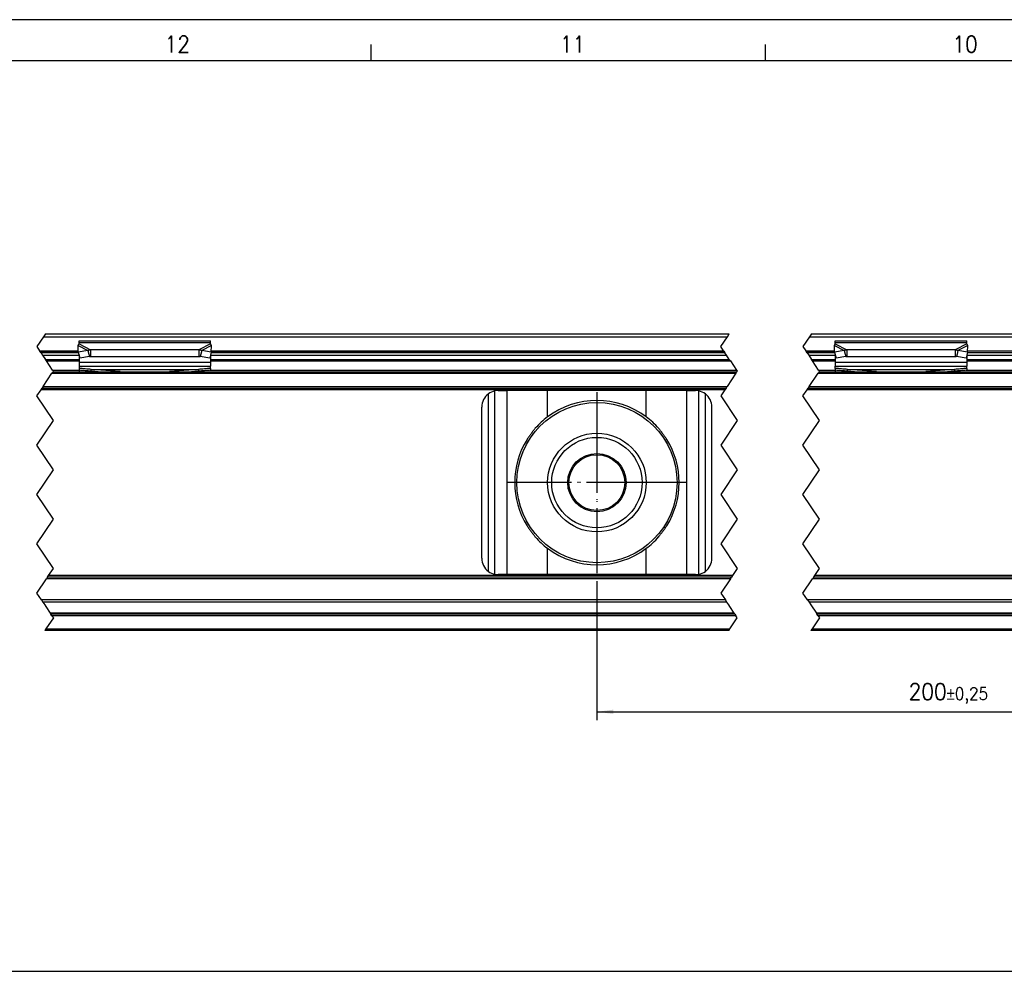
# Model space of a CAD drawing. Header units: millimetres. Extents: x -746 to 1306, y -530 to 1000.
# Tile 11 of 50: x -481 to -361, y 386 to 502. Entities that reach past the tile are written whole.
import ezdxf

# ---------------------------------------------------------------- set-up
doc = ezdxf.new("R2010")
doc.units = ezdxf.units.MM
doc.linetypes.add('DOT_CENTER', pattern=[14, 12, -1, 0, -1])
doc.layers.add('1', color=7, linetype='Continuous')
doc.styles.add('CONVERTER_12', font='txt.shx', dxfattribs={"width": 0.9})
doc.dimstyles.new('ME10_DIM_34', dxfattribs={"dimtxt": 2, "dimasz": 2, "dimexe": 1, "dimexo": 1, "dimgap": 1, "dimtad": 1, "dimdsep": 46, "dimtxsty": 'CONVERTER_12', "dimsah": 1, "dimcen": 0.09, "dimclrd": 2, "dimclre": 2, "dimclrt": 2, "dimadec": 0, "dimazin": 0, "dimtol": 1, "dimtp": 0.4, "dimtm": 0.4, "dimtfac": 0.75, "dimtdec": 0, "dimtix": 1, "dimtmove": 0, "dimatfit": 3, "dimfxl": 1, "dimtolj": 1, "dimtzin": 0, "dimarcsym": 0})
doc.dimstyles.new('ME10_DIM_35', dxfattribs={"dimtxt": 2, "dimasz": 2, "dimexe": 1, "dimexo": 1, "dimgap": 1, "dimtad": 1, "dimdsep": 46, "dimtxsty": 'CONVERTER_12', "dimsah": 1, "dimcen": 0.09, "dimclrd": 2, "dimclre": 2, "dimclrt": 2, "dimadec": 0, "dimazin": 0, "dimtol": 1, "dimtp": 0.25, "dimtm": 0.25, "dimtfac": 0.75, "dimtdec": 0, "dimtix": 1, "dimtmove": 0, "dimatfit": 3, "dimfxl": 1, "dimtolj": 1, "dimtzin": 0, "dimarcsym": 0})

# ---------------------------------------------------------------- blocks, each defined once
blk = doc.blocks.new('SOPORTE_SV2-T__50', base_point=(-582.95, 427.45))
at = {"color": 2, "linetype": 'DOT_CENTER'}
for p, q in [((-477.79, 463.2), (-478.58, 462)), ((-477.55, 463.55), (-477.79, 463.2)), ((-395.38, 462), (-394.58, 463.2)), ((-394.58, 463.2), (-394.34, 463.55)), ((-384.58, 463.2), (-385.38, 462)), ((-384.34, 463.55), (-384.58, 463.2)), ((-478.58, 462), (-478.25, 461.5)), ((-478.25, 461.5), (-478.22, 461.45)), ((-478.08, 461.25), (-478.22, 461.45)), ((-478.08, 461.25), (-477.88, 460.95)), ((-395.04, 461.5), (-395.38, 462)), ((-395.01, 461.45), (-395.04, 461.5)), ((-395.01, 461.45), (-394.88, 461.25)), ((-394.68, 460.95), (-394.88, 461.25)), ((-385.38, 462), (-385.04, 461.5)), ((-385.04, 461.5), (-385.01, 461.45)), ((-384.88, 461.25), (-385.01, 461.45)), ((-384.88, 461.25), (-384.68, 460.95)), ((-477.88, 460.95), (-477.55, 460.45)), ((-477.42, 460.25), (-477.55, 460.45)), ((-476.68, 459.15), (-477.42, 460.25)), ((-394.34, 460.45), (-394.68, 460.95)), ((-394.34, 460.45), (-394.21, 460.25)), ((-394.21, 460.25), (-393.48, 459.15)), ((-384.68, 460.95), (-384.34, 460.45)), ((-384.21, 460.25), (-384.34, 460.45)), ((-383.48, 459.15), (-384.21, 460.25)), ((-476.62, 458.95), (-476.75, 458.75)), ((-476.58, 459), (-476.68, 459.15)), ((-476.62, 458.95), (-476.58, 459)), ((-393.54, 458.75), (-393.41, 458.95)), ((-393.48, 459.15), (-393.38, 459)), ((-393.38, 459), (-393.41, 458.95)), ((-383.41, 458.95), (-383.54, 458.75)), ((-383.38, 459), (-383.48, 459.15)), ((-383.41, 458.95), (-383.38, 459)), ((-477.82, 457.15), (-476.75, 458.75)), ((-393.54, 458.75), (-394.61, 457.15)), ((-384.61, 457.15), (-383.54, 458.75)), ((-478.58, 456), (-478.08, 456.75)), ((-478.08, 456.75), (-477.95, 456.95)), ((-477.82, 457.15), (-477.95, 456.95)), ((-394.88, 456.75), (-395.38, 456)), ((-394.74, 456.95), (-394.88, 456.75)), ((-394.74, 456.95), (-394.61, 457.15)), ((-385.38, 456), (-384.88, 456.75)), ((-384.88, 456.75), (-384.74, 456.95)), ((-384.61, 457.15), (-384.74, 456.95)), ((-476.58, 453), (-478.58, 456)), ((-395.38, 456), (-393.38, 453)), ((-383.38, 453), (-385.38, 456)), ((-478.58, 450), (-476.58, 453)), ((-393.38, 453), (-395.38, 450)), ((-385.38, 450), (-383.38, 453)), ((-476.58, 447), (-478.58, 450)), ((-395.38, 450), (-393.38, 447)), ((-383.38, 447), (-385.38, 450)), ((-478.58, 444), (-476.58, 447)), ((-393.38, 447), (-395.38, 444)), ((-385.38, 444), (-383.38, 447)), ((-476.58, 441), (-478.58, 444)), ((-395.38, 444), (-393.38, 441)), ((-383.38, 441), (-385.38, 444)), ((-478.58, 438), (-476.58, 441)), ((-393.38, 441), (-395.38, 438)), ((-385.38, 438), (-383.38, 441)), ((-476.58, 435), (-478.58, 438)), ((-395.38, 438), (-393.38, 435)), ((-383.38, 435), (-385.38, 438)), ((-477.15, 434.15), (-476.58, 435)), ((-393.38, 435), (-393.94, 434.15)), ((-383.94, 434.15), (-383.38, 435)), ((-478.58, 432), (-477.42, 433.75)), ((-477.28, 433.95), (-477.42, 433.75)), ((-477.28, 433.95), (-477.15, 434.15)), ((-394.21, 433.75), (-395.38, 432)), ((-394.21, 433.75), (-394.08, 433.95)), ((-393.94, 434.15), (-394.08, 433.95)), ((-385.38, 432), (-384.21, 433.75)), ((-384.08, 433.95), (-384.21, 433.75)), ((-384.08, 433.95), (-383.94, 434.15)), ((-478.03, 431.17), (-478.58, 432)), ((-395.38, 432), (-394.82, 431.17)), ((-384.82, 431.17), (-385.38, 432)), ((-478.03, 431.17), (-477.84, 430.89)), ((-477.84, 430.89), (-477.63, 430.56)), ((-477.63, 430.56), (-477.49, 430.36)), ((-477.49, 430.36), (-476.96, 429.57)), ((-394.63, 430.89), (-394.82, 431.17)), ((-394.42, 430.56), (-394.63, 430.89)), ((-394.28, 430.36), (-394.42, 430.56)), ((-393.75, 429.57), (-394.28, 430.36)), ((-384.82, 431.17), (-384.63, 430.89)), ((-384.63, 430.89), (-384.42, 430.56)), ((-384.42, 430.56), (-383.75, 429.57)), ((-476.58, 429), (-477.48, 427.65)), ((-476.96, 429.57), (-476.88, 429.45)), ((-476.75, 429.25), (-476.88, 429.45)), ((-476.75, 429.25), (-476.58, 429)), ((-394.28, 427.65), (-393.38, 429)), ((-393.68, 429.45), (-393.75, 429.57)), ((-393.68, 429.45), (-393.54, 429.25)), ((-393.38, 429), (-393.54, 429.25)), ((-383.38, 429), (-384.28, 427.65)), ((-383.75, 429.57), (-383.68, 429.45)), ((-383.54, 429.25), (-383.68, 429.45)), ((-383.54, 429.25), (-383.38, 429)), ((-477.48, 427.65), (-477.62, 427.45)), ((-394.41, 427.45), (-394.28, 427.65)), ((-384.28, 427.65), (-384.41, 427.45))]:
    blk.add_line(p, q, dxfattribs=at)
at = {"color": 3, "linetype": 'Continuous'}
for p, q in [((-477.79, 463.2), (-394.58, 463.2)), ((-473.45, 462.51), (-457.45, 462.51)), ((-381.45, 462.51), (-365.45, 462.51)), ((-478.25, 461.5), (-473.54, 461.5)), ((-473.52, 461.25), (-478.08, 461.25)), ((-473.56, 462.13), (-472.37, 461.51)), ((-473.45, 462.33), (-472.04, 461.6)), ((-457.45, 462.33), (-458.86, 461.6)), ((-457.34, 462.13), (-458.53, 461.51)), ((-394.88, 461.25), (-457.38, 461.25)), ((-457.36, 461.5), (-395.04, 461.5)), ((-385.04, 461.5), (-381.54, 461.5)), ((-381.52, 461.25), (-384.88, 461.25)), ((-381.56, 462.13), (-380.37, 461.51)), ((-381.45, 462.33), (-380.04, 461.6)), ((-365.45, 462.33), (-366.86, 461.6)), ((-365.34, 462.13), (-366.53, 461.51)), ((-319.76, 461.25), (-365.38, 461.25)), ((-365.36, 461.5), (-271.54, 461.5)), ((-477.88, 460.95), (-473.45, 460.95)), ((-477.42, 460.25), (-473.45, 460.25)), ((-473.45, 460.11), (-457.45, 460.11)), ((-457.45, 460.95), (-394.68, 460.95)), ((-457.45, 460.25), (-394.21, 460.25)), ((-384.68, 460.95), (-381.45, 460.95)), ((-384.21, 460.25), (-381.45, 460.25)), ((-381.45, 460.11), (-365.45, 460.11)), ((-365.45, 460.95), (-319.76, 460.95)), ((-365.45, 460.25), (-271.45, 460.25)), ((-476.68, 459.15), (-473.45, 459.15)), ((-471.96, 459.23), (-458.94, 459.23)), ((-471.96, 459.05), (-471.96, 459.12)), ((-458.94, 459.12), (-458.94, 459.05)), ((-457.54, 459.15), (-393.48, 459.15)), ((-383.48, 459.15), (-381.45, 459.15)), ((-379.96, 459.23), (-366.94, 459.23)), ((-379.96, 459.05), (-379.96, 459.12)), ((-366.94, 459.12), (-366.94, 459.05)), ((-365.54, 459.15), (-271.45, 459.15)), ((-476.75, 458.75), (-393.54, 458.75)), ((-383.54, 458.75), (-251.54, 458.75)), ((-394.88, 456.75), (-478.08, 456.75)), ((-477.82, 457.15), (-394.61, 457.15)), ((-422.85, 434.29), (-422.85, 456.61)), ((-421.38, 434.25), (-421.38, 456.65)), ((-416.46, 453.44), (-416.46, 456.65)), ((-404.44, 453.44), (-404.44, 456.65)), ((-399.52, 434.25), (-399.52, 456.65)), ((-398.05, 434.29), (-398.05, 456.61)), ((-252.88, 456.75), (-384.88, 456.75)), ((-384.61, 457.15), (-252.61, 457.15)), ((-423.65, 434.65), (-423.65, 456.25)), ((-397.25, 434.65), (-397.25, 456.25)), ((-416.46, 434.25), (-416.46, 437.46)), ((-404.44, 434.25), (-404.44, 437.46)), ((-394.21, 433.75), (-477.42, 433.75)), ((-393.94, 434.15), (-477.15, 434.15)), ((-252.21, 433.75), (-384.21, 433.75)), ((-251.94, 434.15), (-383.94, 434.15)), ((-394.63, 430.89), (-477.84, 430.89)), ((-252.63, 430.89), (-384.63, 430.89)), ((-393.75, 429.57), (-476.96, 429.57)), ((-393.54, 429.25), (-476.75, 429.25)), ((-251.76, 429.57), (-383.75, 429.57)), ((-251.54, 429.25), (-383.54, 429.25)), ((-477.48, 427.65), (-394.28, 427.65)), ((-384.28, 427.65), (-252.28, 427.65))]:
    blk.add_line(p, q, dxfattribs=at)
at = {"color": 7, "linetype": 'Continuous'}
for p, q in [((-477.55, 463.55), (-394.34, 463.55)), ((-473.45, 462.51), (-473.45, 462.72)), ((-473.45, 462.72), (-457.45, 462.72)), ((-473.45, 462.33), (-473.45, 462.51)), ((-457.45, 462.51), (-457.45, 462.72)), ((-457.45, 462.33), (-457.45, 462.51)), ((-384.58, 463.2), (-252.58, 463.2)), ((-384.34, 463.55), (-252.34, 463.55)), ((-381.45, 462.51), (-381.45, 462.72)), ((-381.45, 462.72), (-365.45, 462.72)), ((-381.45, 462.33), (-381.45, 462.51)), ((-365.45, 462.51), (-365.45, 462.72)), ((-365.45, 462.33), (-365.45, 462.51)), ((-478.22, 461.45), (-473.54, 461.45)), ((-473.54, 461.33), (-473.56, 462.13)), ((-472.37, 461.51), (-473.54, 461.33)), ((-473.54, 461.33), (-473.36, 460.6)), ((-472.37, 461.51), (-472.26, 461.07)), ((-472.04, 461.6), (-472.04, 461.09)), ((-458.86, 461.6), (-472.04, 461.6)), ((-458.86, 461.6), (-458.86, 461.09)), ((-458.53, 461.51), (-458.64, 461.07)), ((-457.36, 461.33), (-458.53, 461.51)), ((-457.36, 461.33), (-457.54, 460.6)), ((-457.36, 461.33), (-457.34, 462.13)), ((-457.36, 461.45), (-395.01, 461.45)), ((-385.01, 461.45), (-381.54, 461.45)), ((-381.54, 461.33), (-381.56, 462.13)), ((-380.37, 461.51), (-381.54, 461.33)), ((-381.54, 461.33), (-381.36, 460.6)), ((-380.37, 461.51), (-380.26, 461.07)), ((-380.04, 461.6), (-380.04, 461.09)), ((-366.86, 461.6), (-380.04, 461.6)), ((-366.86, 461.6), (-366.86, 461.09)), ((-366.53, 461.51), (-366.64, 461.07)), ((-365.36, 461.33), (-366.53, 461.51)), ((-365.36, 461.33), (-365.54, 460.6)), ((-365.36, 461.33), (-365.34, 462.13)), ((-319.89, 461.45), (-365.36, 461.45)), ((-477.55, 460.45), (-473.45, 460.45)), ((-473.45, 460.98), (-473.45, 460.11)), ((-473.45, 460.11), (-473.45, 459.62)), ((-472.18, 460.78), (-473.36, 460.6)), ((-472.26, 461.07), (-472.18, 460.78)), ((-472.04, 461.09), (-472.04, 460.75)), ((-458.86, 460.75), (-472.04, 460.75)), ((-458.86, 461.09), (-458.86, 460.75)), ((-458.64, 461.07), (-458.72, 460.78)), ((-457.54, 460.6), (-458.72, 460.78)), ((-457.45, 460.98), (-457.45, 460.11)), ((-457.45, 460.45), (-394.34, 460.45)), ((-457.45, 460.11), (-457.45, 459.62)), ((-384.34, 460.45), (-381.45, 460.45)), ((-381.45, 460.98), (-381.45, 460.11)), ((-381.45, 460.11), (-381.45, 459.62)), ((-380.18, 460.78), (-381.36, 460.6)), ((-380.26, 461.07), (-380.18, 460.78)), ((-380.04, 461.09), (-380.04, 460.75)), ((-366.86, 460.75), (-380.04, 460.75)), ((-366.86, 461.09), (-366.86, 460.75)), ((-366.64, 461.07), (-366.72, 460.78)), ((-365.54, 460.6), (-366.72, 460.78)), ((-365.45, 460.98), (-365.45, 460.11)), ((-365.45, 460.45), (-319.14, 460.45)), ((-365.45, 460.11), (-365.45, 459.62)), ((-476.62, 458.95), (-473.45, 458.95)), ((-473.45, 459.62), (-473.45, 459.34)), ((-473.45, 459.62), (-457.45, 459.62)), ((-473.45, 459.34), (-473.45, 459.16)), ((-473.45, 459.16), (-473.45, 458.95)), ((-473.45, 458.95), (-470.69, 458.95)), ((-468.45, 458.96), (-471.96, 459.23)), ((-471.96, 459.12), (-471.96, 459.23)), ((-471.96, 459.05), (-470.69, 458.95)), ((-470.69, 458.95), (-460.21, 458.95)), ((-458.94, 459.23), (-462.45, 458.96)), ((-460.21, 458.95), (-458.94, 459.05)), ((-460.21, 458.95), (-393.41, 458.95)), ((-458.94, 459.23), (-458.94, 459.12)), ((-457.45, 459.34), (-457.45, 459.62)), ((-457.45, 459.34), (-457.45, 459.16)), ((-383.41, 458.95), (-381.45, 458.95)), ((-381.45, 459.34), (-381.45, 459.62)), ((-381.45, 459.62), (-365.45, 459.62)), ((-381.45, 459.34), (-381.45, 459.16)), ((-381.45, 459.16), (-381.45, 458.95)), ((-381.45, 458.95), (-378.69, 458.95)), ((-376.45, 458.96), (-379.96, 459.23)), ((-379.96, 459.12), (-379.96, 459.23)), ((-379.96, 459.05), (-378.69, 458.95)), ((-378.69, 458.95), (-368.21, 458.95)), ((-366.94, 459.23), (-370.45, 458.96)), ((-368.21, 458.95), (-366.94, 459.05)), ((-368.21, 458.95), (-271.45, 458.95)), ((-366.94, 459.23), (-366.94, 459.12)), ((-365.45, 459.34), (-365.45, 459.62)), ((-365.45, 459.34), (-365.45, 459.16)), ((-477.95, 456.95), (-394.74, 456.95)), ((-422.45, 456.65), (-421.38, 456.65)), ((-416.46, 456.65), (-421.38, 456.65)), ((-404.44, 456.65), (-416.46, 456.65)), ((-399.52, 456.65), (-404.44, 456.65)), ((-399.52, 456.65), (-398.45, 456.65)), ((-384.74, 456.95), (-252.74, 456.95)), ((-424.45, 436.25), (-424.45, 454.65)), ((-396.45, 436.25), (-396.45, 454.65)), ((-394.08, 433.95), (-477.28, 433.95)), ((-421.38, 434.25), (-422.45, 434.25)), ((-416.46, 434.25), (-421.38, 434.25)), ((-404.44, 434.25), (-416.46, 434.25)), ((-399.52, 434.25), (-404.44, 434.25)), ((-398.45, 434.25), (-399.52, 434.25)), ((-252.08, 433.95), (-384.08, 433.95)), ((-394.82, 431.17), (-478.03, 431.17)), ((-252.82, 431.17), (-384.82, 431.17)), ((-393.68, 429.45), (-476.88, 429.45)), ((-251.68, 429.45), (-383.68, 429.45)), ((-394.41, 427.45), (-477.62, 427.45)), ((-252.41, 427.45), (-384.41, 427.45))]:
    blk.add_line(p, q, dxfattribs=at)
for radius in [9.75, 6, 5.5, 3.55, 3.4]:
    blk.add_circle((-410.45, 445.45), radius, dxfattribs=at)
for centre, radius, start, end in [((-422.45, 454.65), 2, 101.598, 126.8699), ((-422.45, 454.65), 2, 90, 101.598), ((-398.45, 454.65), 2, 78.402, 90), ((-398.45, 454.65), 2, 53.1301, 78.402), ((-422.45, 454.65), 2, 126.8699, 180), ((-410.45, 445.45), 10, 53.076, 126.924), ((-398.45, 454.65), 2, 0, 53.1301), ((-410.45, 445.45), 10, 126.924, 138.5708), ((-410.45, 445.45), 10, 41.4292, 53.076), ((-410.45, 445.45), 10, 148.2362, 211.7638), ((-410.45, 445.45), 10, 328.2363, 31.7637), ((-410.45, 445.45), 10, 221.4292, 233.076), ((-410.45, 445.45), 10, 306.924, 318.5708), ((-410.45, 445.45), 10, 233.076, 306.924), ((-422.45, 436.25), 2, 180, 233.1301), ((-398.45, 436.25), 2, 306.8699, 0), ((-422.45, 436.25), 2, 233.1301, 258.402), ((-422.45, 436.25), 2, 258.402, 270), ((-398.45, 436.25), 2, 270, 281.598), ((-398.45, 436.25), 2, 281.598, 306.8699)]:
    blk.add_arc(centre, radius, start, end, dxfattribs=at)
for points, knots in [([(-473.56, 462.13), (-473.55, 462.15), (-473.53, 462.18), (-473.51, 462.24), (-473.48, 462.29), (-473.46, 462.32), (-473.45, 462.33)], [0, 0, 0, 0, 0.0630544, 0.1234867, 0.1799191, 0.2333291, 0.2333291, 0.2333291, 0.2333291]), ([(-472.04, 461.6), (-472.06, 461.6), (-472.12, 461.59), (-472.2, 461.56), (-472.29, 461.54), (-472.34, 461.52), (-472.37, 461.51)], [0, 0, 0, 0, 0.080963, 0.170494, 0.2598164, 0.3435202, 0.3435202, 0.3435202, 0.3435202]), ([(-458.53, 461.51), (-458.56, 461.52), (-458.61, 461.54), (-458.7, 461.56), (-458.78, 461.59), (-458.84, 461.6), (-458.86, 461.6)], [0, 0, 0, 0, 0.0868093, 0.1730263, 0.2625573, 0.3435203, 0.3435203, 0.3435203, 0.3435203]), ([(-457.34, 462.13), (-457.35, 462.15), (-457.37, 462.19), (-457.39, 462.24), (-457.42, 462.29), (-457.44, 462.32), (-457.45, 462.33)], [0, 0, 0, 0, 0.0669463, 0.1234866, 0.179919, 0.233329, 0.233329, 0.233329, 0.233329]), ([(-381.56, 462.13), (-381.55, 462.15), (-381.53, 462.19), (-381.5, 462.24), (-381.48, 462.29), (-381.46, 462.32), (-381.45, 462.33)], [0, 0, 0, 0, 0.0669463, 0.1234866, 0.1837172, 0.233329, 0.233329, 0.233329, 0.233329]), ([(-380.04, 461.6), (-380.06, 461.6), (-380.12, 461.58), (-380.2, 461.56), (-380.29, 461.54), (-380.34, 461.52), (-380.37, 461.51)], [0, 0, 0, 0, 0.0879177, 0.170494, 0.2598164, 0.3435202, 0.3435202, 0.3435202, 0.3435202]), ([(-366.53, 461.51), (-366.56, 461.52), (-366.61, 461.54), (-366.7, 461.56), (-366.78, 461.58), (-366.84, 461.6), (-366.86, 461.6)], [0, 0, 0, 0, 0.0868093, 0.1730263, 0.2556026, 0.3435203, 0.3435203, 0.3435203, 0.3435203]), ([(-365.34, 462.13), (-365.35, 462.15), (-365.37, 462.18), (-365.39, 462.24), (-365.42, 462.29), (-365.44, 462.32), (-365.45, 462.33)], [0, 0, 0, 0, 0.0630544, 0.1234867, 0.1753749, 0.2333288, 0.2333288, 0.2333288, 0.2333288]), ([(-472.04, 460.75), (-472.05, 460.75), (-472.07, 460.75), (-472.11, 460.76), (-472.15, 460.77), (-472.17, 460.78), (-472.18, 460.78)], [0, 0, 0, 0, 0.0383658, 0.0760959, 0.1140041, 0.1512902, 0.1512902, 0.1512902, 0.1512902]), ([(-458.72, 460.78), (-458.73, 460.78), (-458.75, 460.77), (-458.79, 460.76), (-458.83, 460.75), (-458.85, 460.75), (-458.86, 460.75)], [0, 0, 0, 0, 0.0372861, 0.0751943, 0.1129244, 0.1512902, 0.1512902, 0.1512902, 0.1512902]), ([(-380.04, 460.75), (-380.05, 460.75), (-380.07, 460.75), (-380.11, 460.76), (-380.15, 460.77), (-380.17, 460.78), (-380.18, 460.78)], [0, 0, 0, 0, 0.0383658, 0.0760959, 0.1140041, 0.1512902, 0.1512902, 0.1512902, 0.1512902]), ([(-366.72, 460.78), (-366.73, 460.78), (-366.75, 460.77), (-366.79, 460.76), (-366.83, 460.75), (-366.85, 460.75), (-366.86, 460.75)], [0, 0, 0, 0, 0.0372861, 0.0751943, 0.1129244, 0.1512902, 0.1512902, 0.1512902, 0.1512902]), ([(-471.96, 459.23), (-472.08, 459.24), (-472.33, 459.26), (-472.7, 459.29), (-473.08, 459.32), (-473.33, 459.33), (-473.45, 459.34)], [0, 0, 0, 0, 0.373701, 0.747543, 1.121146, 1.494893, 1.494893, 1.494893, 1.494893]), ([(-473.45, 459.16), (-473.33, 459.15), (-473.08, 459.13), (-472.7, 459.1), (-472.33, 459.08), (-472.08, 459.06), (-471.96, 459.05)], [0, 0, 0, 0, 0.373702, 0.747255, 1.121052, 1.494694, 1.494694, 1.494694, 1.494694]), ([(-457.45, 459.34), (-457.57, 459.33), (-457.82, 459.32), (-458.2, 459.29), (-458.57, 459.26), (-458.82, 459.24), (-458.94, 459.23)], [0, 0, 0, 0, 0.373743, 0.74735, 1.121191, 1.494893, 1.494893, 1.494893, 1.494893]), ([(-458.94, 459.05), (-458.82, 459.06), (-458.57, 459.08), (-458.2, 459.1), (-457.82, 459.13), (-457.57, 459.15), (-457.45, 459.16)], [0, 0, 0, 0, 0.373642, 0.747439, 1.120992, 1.494694, 1.494694, 1.494694, 1.494694]), ([(-379.96, 459.23), (-380.08, 459.24), (-380.33, 459.26), (-380.7, 459.29), (-381.08, 459.32), (-381.33, 459.33), (-381.45, 459.34)], [0, 0, 0, 0, 0.373701, 0.747543, 1.12115, 1.494893, 1.494893, 1.494893, 1.494893]), ([(-381.45, 459.16), (-381.33, 459.15), (-381.08, 459.13), (-380.7, 459.1), (-380.33, 459.08), (-380.08, 459.06), (-379.96, 459.05)], [0, 0, 0, 0, 0.373702, 0.747255, 1.121052, 1.494694, 1.494694, 1.494694, 1.494694]), ([(-365.45, 459.34), (-365.57, 459.33), (-365.82, 459.32), (-366.2, 459.29), (-366.57, 459.26), (-366.82, 459.24), (-366.94, 459.23)], [0, 0, 0, 0, 0.373742, 0.74735, 1.121197, 1.494893, 1.494893, 1.494893, 1.494893]), ([(-366.94, 459.05), (-366.82, 459.06), (-366.57, 459.08), (-366.2, 459.1), (-365.82, 459.13), (-365.57, 459.15), (-365.45, 459.16)], [0, 0, 0, 0, 0.373647, 0.747439, 1.120992, 1.494694, 1.494694, 1.494694, 1.494694]), ([(-417.95, 452.07), (-418.03, 451.96), (-418.21, 451.74), (-418.46, 451.4), (-418.71, 451.06), (-418.87, 450.83), (-418.95, 450.71)], [0, 0, 0, 0, 0.418104, 0.842646, 1.25962, 1.685167, 1.685167, 1.685167, 1.685167]), ([(-401.95, 450.71), (-402.03, 450.83), (-402.19, 451.06), (-402.44, 451.4), (-402.69, 451.74), (-402.87, 451.96), (-402.95, 452.07)], [0, 0, 0, 0, 0.425548, 0.842522, 1.267064, 1.685169, 1.685169, 1.685169, 1.685169]), ([(-418.95, 440.19), (-418.87, 440.07), (-418.71, 439.84), (-418.46, 439.5), (-418.21, 439.16), (-418.03, 438.94), (-417.95, 438.83)], [0, 0, 0, 0, 0.425548, 0.842521, 1.267063, 1.685167, 1.685167, 1.685167, 1.685167]), ([(-402.95, 438.83), (-402.87, 438.94), (-402.69, 439.16), (-402.44, 439.5), (-402.19, 439.84), (-402.03, 440.07), (-401.95, 440.19)], [0, 0, 0, 0, 0.418104, 0.842647, 1.259621, 1.685169, 1.685169, 1.685169, 1.685169])]:
    blk.add_open_spline(points, degree=3, knots=knots, dxfattribs=at)
at = {"layer": '1', "color": 2, "linetype": 'DOT_CENTER'}
for p, q in [((-410.45, 456.45), (-410.45, 434.45)), ((-410.45, 456.2), (-410.45, 434.7)), ((-399.45, 445.45), (-421.45, 445.45)), ((-399.7, 445.45), (-421.2, 445.45))]:
    blk.add_line(p, q, dxfattribs=at)
blk = doc.blocks.new('*D98')
at = {"layer": '1', "color": 2, "linetype": 'Continuous'}
for p, q in [((-582.95, 433.15), (-582.95, 384.98)), ((-77.95, 433.15), (-77.95, 384.98)), ((-582.95, 385.98), (-77.95, 385.98))]:
    blk.add_line(p, q, dxfattribs=at)
at = {"layer": '1', "color": 2}
for points in [[(-580.95, 386.24), (-580.95, 385.72), (-582.95, 385.98)], [(-79.95, 385.72), (-79.95, 386.24), (-77.95, 385.98)]]:
    blk.add_solid(points, dxfattribs=at)
at = {"layer": '1', "color": 2, "insert": (-342.16, 387.18), "char_height": 2, "attachment_point": 7, "rotation": 0.0001, "line_spacing_factor": 0.60024, "style": 'CONVERTER_12'}
blk.add_mtext('\\C2;\\C2;\\C2;1025\\C2;\\H1.5;{\\Fgdt;`}0,4\\C2;[CM+105]', dxfattribs=at)
blk = doc.blocks.new('*D99')
at = {"layer": '1', "color": 2, "linetype": 'Continuous'}
for p, q in [((-318.45, 436.95), (-318.45, 416.56)), ((-410.45, 433.45), (-410.45, 416.56)), ((-410.45, 417.56), (-318.45, 417.56))]:
    blk.add_line(p, q, dxfattribs=at)
at = {"layer": '1', "color": 2}
for points in [[(-408.45, 417.82), (-408.45, 417.3), (-410.45, 417.56)], [(-320.45, 417.3), (-320.45, 417.82), (-318.45, 417.56)]]:
    blk.add_solid(points, dxfattribs=at)
at = {"layer": '1', "color": 2, "insert": (-372.53, 418.56), "char_height": 2, "attachment_point": 7, "rotation": 0.0001, "line_spacing_factor": 0.60024, "style": 'CONVERTER_12'}
blk.add_mtext('\\C2;200\\C2;\\H1.5;{\\Fgdt;`}0,25', dxfattribs=at)
blk = doc.blocks.new('_A1', base_point=(89.41, -87.22))
at = {"layer": '1', "color": 2, "linetype": 'Continuous'}
for p, q in [((94.41, 501.78), (-745.59, 501.78)), ((-437.94, 498.78), (-437.94, 496.78)), ((-390, 498.78), (-390, 496.78))]:
    blk.add_line(p, q, dxfattribs=at)
at = {"layer": '1', "color": 7, "linetype": 'Continuous'}
blk.add_line((89.41, 496.78), (-725.59, 496.78), dxfattribs=at)
at = {"layer": '1', "color": 2, "char_height": 2, "attachment_point": 4, "line_spacing_factor": 1.20048, "style": 'CONVERTER_12'}
for s, insert in [('12', (-463.05, 498.81)), ('11', (-414.95, 498.81)), ('10', (-367.2, 498.81))]:
    blk.add_mtext(s, dxfattribs=dict(at, insert=insert))
blk = doc.blocks.new('Front4', base_point=(-495.45, 445.5))
blk.add_blockref('SOPORTE_SV2-T__50', (-582.95, 427.45))
at = {"layer": '1'}
dim = blk.add_linear_dim(base=(-410.45, 417.558), p1=(-318.45, 437.95), p2=(-410.45, 434.45), dimstyle='ME10_DIM_35', dxfattribs=at)
dim.commit()
dim.dimension.update_dxf_attribs({"geometry": '*D99', "text_midpoint": (-367.041, 419.558), "text_rotation": 0.00014})
dim = blk.add_linear_dim(base=(-582.95, 385.979), p1=(-77.95, 434.15), p2=(-582.95, 434.15), text='<>[CM+105]', dimstyle='ME10_DIM_34', override={"dimpost": '<>[CM+105]'}, dxfattribs=at)
dim.commit()
dim.dimension.update_dxf_attribs({"geometry": '*D98', "text_midpoint": (-330.45, 388.179), "text_rotation": 0.00014})

msp = doc.modelspace()

# ---------------------------------------------------------------- block references
for name, p in [('_A1', (89.41, -87.22)), ('Front4', (-495.45, 445.5))]:
    msp.add_blockref(name, p)

doc.saveas('drawing.dxf')
